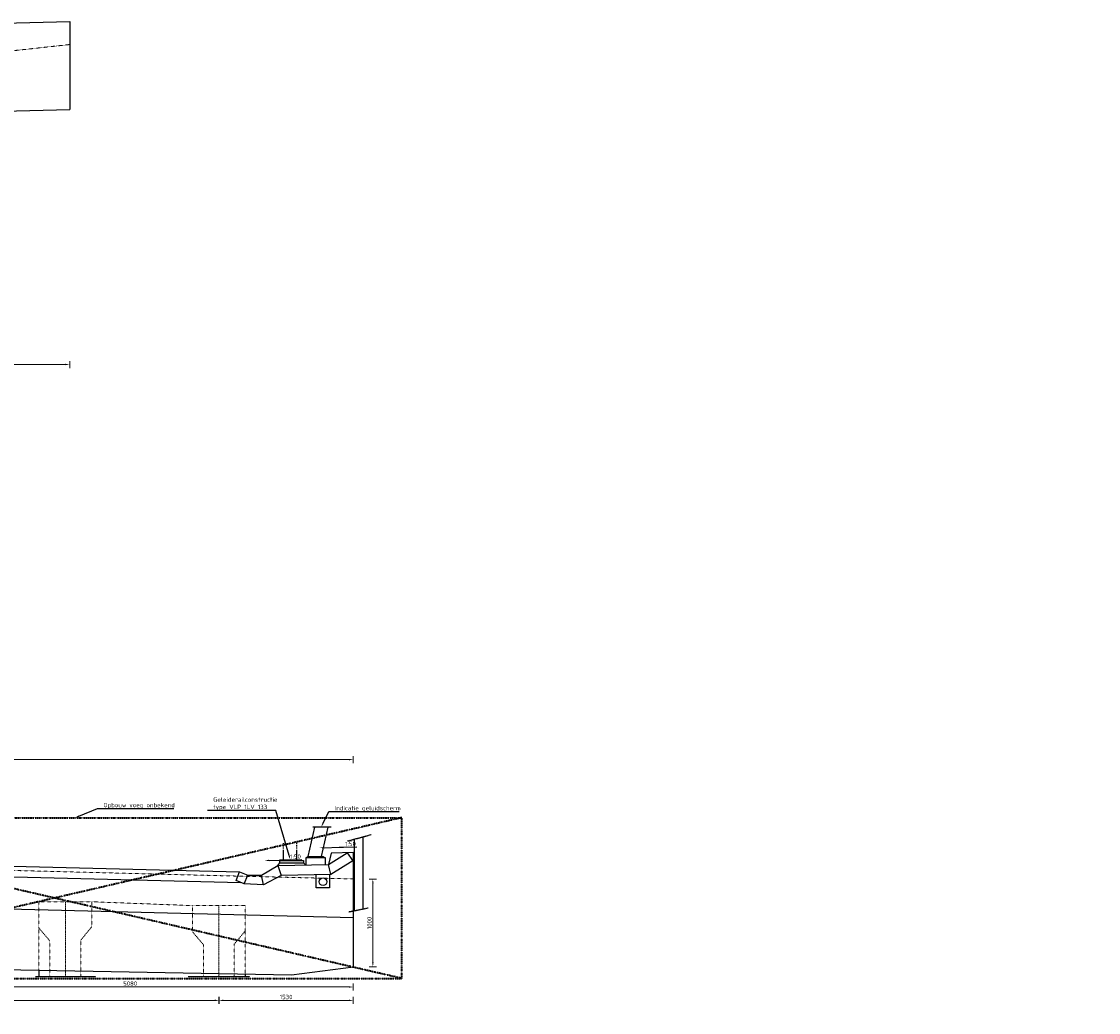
# Model space of a CAD drawing. Header units: millimetres. Extents: x -8028558 to 327273, y -63352 to 83293.
# Tile 96 of 195: x 120995 to 133254, y -3740 to 7539. Entities that reach past the tile are written whole.
import ezdxf
from ezdxf import colors
from ezdxf.entities.mleader import LeaderData, LeaderLine
from ezdxf.math import Vec2, Vec3

# ---------------------------------------------------------------- set-up
doc = ezdxf.new("R2010")
doc.units = ezdxf.units.MM
for name, pattern in [('AL-TEKENBLADGRENS', [11.5, 2.5, -1.5, 1, -1.5, 1, -1.5, 2.5]), ('XX-AFBREEK', [7, 4, -1, 1, -1]), ('XX-HART', [13, 4, -2, 1, -2, 4]), ('ZZ-HIDDEN-SO', [4, 2, -2])]:
    doc.linetypes.add(name, pattern=pattern)
for name, color, linetype, lineweight in [('B-CO-AM-AS_KUNSTWERK_GELUIDSWERENDEVOORZIENING-GD', 10, 'Continuous', 25), ('B-CO-BC-AFBREEKLIJN-GD', 7, 'XX-AFBREEK', 25), ('B-CO-BC-BETONVORM-GD', 90, 'Continuous', 25), ('B-CO-BC-BETONVORM-GN', 10, 'ZZ-HIDDEN-SO', 13), ('B-CO-BC-STORTNAAD-GD', 10, 'BC-STORTNAAD', 25), ('B-WE-BV-GELEIDECONSTRUCTIE_GELEIDERAIL-GD', 210, 'Continuous', 25), ('X-XX-AL-HARTLIJN-G', 7, 'XX-HART', 18), ('X-XX-AL-M', 7, 'Continuous', 18), ('X-XX-AL-TEKENBLADGRENS-G', 7, 'AL-TEKENBLADGRENS', 35), ('X-XX-AL-VERWIJZING-T25', 7, 'Continuous', 25), ('X01-XX-AL-M', 7, 'Continuous', 18)]:
    doc.layers.add(name, color=color, linetype=linetype, lineweight=lineweight)
doc.styles.add('NLCS-ISO-MM10-T25', font='NLCS-ISO.ttf', dxfattribs={"height": 25})
doc.styles.add('NLCS-ISO-MM20-T25', font='NLCS-ISO.ttf', dxfattribs={"height": 50})
doc.linetypes.add('BC-STORTNAAD', pattern='A,15,-1,[175,NLCS.SHX,S=1,R=0,X=0,Y=0],-1', length=17)
doc.dimstyles.new('NLCS-MM20-T25-PIJL_L0_H4', dxfattribs={"dimscale": 20, "dimtxt": 2.5, "dimasz": 2.5, "dimexe": 2, "dimexo": 2, "dimgap": 0.7, "dimtad": 1, "dimdec": 0, "dimzin": 0, "dimdsep": 46, "dimtxsty": 'NLCS-ISO-MM20-T25', "dimcen": 0, "dimdle": 2, "dimclrd": 256, "dimclre": 256, "dimclrt": 256, "dimadec": 4, "dimazin": 0, "dimtfac": 1, "dimtdec": 3, "dimtofl": 0, "dimtmove": 0, "dimatfit": 3, "dimfxl": 2, "dimfxlon": 1, "dimtfillclr": 256, "dimtolj": 1, "dimtzin": 0, "dimlwd": -1, "dimlwe": -1, "dimarcsym": 0})

# ---------------------------------------------------------------- blocks, each defined once
blk = doc.blocks.new('*D743')
at = {"layer": 'X-XX-AL-M', "transparency": 16777216}
for p, q in [((101728, -902), (101728, -822)), ((124772, -902), (124772, -822)), ((101778, -862), (124722, -862))]:
    blk.add_line(p, q, dxfattribs=at)
for points in [[(101778, -854), (101778, -870), (101728, -862)], [(124722, -854), (124722, -870), (124772, -862)]]:
    blk.add_solid(points, dxfattribs=at)
at = {"layer": 'X-XX-AL-M', "transparency": 16777216, "insert": (113250, -823), "char_height": 50, "attachment_point": 5, "style": 'NLCS-ISO-MM20-T25'}
blk.add_mtext('\\A1;23044', dxfattribs=at)
blk = doc.blocks.new('*D779')
at = {"layer": 'X-XX-AL-M', "transparency": 16777216}
for p, q in [((117888, -3563), (117888, -3643)), ((117938, -3603), (123195, -3603)), ((123245, -3563), (123245, -3643))]:
    blk.add_line(p, q, dxfattribs=at)
for points in [[(117938, -3594), (117938, -3611), (117888, -3603)], [(123195, -3594), (123195, -3611), (123245, -3603)]]:
    blk.add_solid(points, dxfattribs=at)
at = {"layer": 'X-XX-AL-M', "transparency": 16777216, "insert": (120567, -3564), "char_height": 50, "attachment_point": 5, "style": 'NLCS-ISO-MM20-T25'}
blk.add_mtext('\\A1;5357', dxfattribs=at)
blk = doc.blocks.new('*D822')
at = {"layer": 'X01-XX-AL-M', "transparency": 16777216}
for p, q in [((124954, -2221), (125034, -2221)), ((124994, -2271), (124994, -3171)), ((124954, -3221), (125034, -3221))]:
    blk.add_line(p, q, dxfattribs=at)
for points in [[(124986, -2271), (125003, -2271), (124994, -2221)], [(124986, -3171), (125003, -3171), (124994, -3221)]]:
    blk.add_solid(points, dxfattribs=at)
at = {"layer": 'X01-XX-AL-M', "transparency": 16777216, "insert": (124955, -2721), "char_height": 50, "attachment_point": 5, "rotation": 90, "style": 'NLCS-ISO-MM20-T25'}
blk.add_mtext('\\A1;1000', dxfattribs=at)
blk = doc.blocks.new('*D1409')
at = {"layer": 'X-XX-AL-M', "transparency": 16777216}
for p, q in [((119692, -3410), (119692, -3490)), ((124772, -3410), (124772, -3490)), ((119742, -3450), (124722, -3450))]:
    blk.add_line(p, q, dxfattribs=at)
for points in [[(119742, -3442), (119742, -3459), (119692, -3450)], [(124722, -3442), (124722, -3459), (124772, -3450)]]:
    blk.add_solid(points, dxfattribs=at)
at = {"layer": 'X-XX-AL-M', "transparency": 16777216, "insert": (122232, -3411), "char_height": 50, "attachment_point": 5, "style": 'NLCS-ISO-MM20-T25'}
blk.add_mtext('\\A1;5080', dxfattribs=at)
blk = doc.blocks.new('*D1570')
at = {"layer": 'X-XX-AL-M', "transparency": 16777216}
for p, q in [((118499, 3675), (118499, 3595)), ((118549, 3635), (121494, 3635)), ((121544, 3675), (121544, 3595))]:
    blk.add_line(p, q, dxfattribs=at)
for points in [[(118549, 3644), (118549, 3627), (118499, 3635)], [(121494, 3644), (121494, 3627), (121544, 3635)]]:
    blk.add_solid(points, dxfattribs=at)
at = {"layer": 'X-XX-AL-M', "transparency": 16777216, "insert": (120021, 3674), "char_height": 50, "attachment_point": 5, "style": 'NLCS-ISO-MM20-T25'}
blk.add_mtext('\\A1;3045', dxfattribs=at)
blk = doc.blocks.new('*D2079')
at = {"layer": 'X-XX-AL-M', "transparency": 16777216}
for p, q in [((123242, -3563), (123242, -3643)), ((123292, -3603), (124722, -3603)), ((124772, -3563), (124772, -3643))]:
    blk.add_line(p, q, dxfattribs=at)
for points in [[(123292, -3594), (123292, -3611), (123242, -3603)], [(124722, -3594), (124722, -3611), (124772, -3603)]]:
    blk.add_solid(points, dxfattribs=at)
at = {"layer": 'X-XX-AL-M', "transparency": 16777216, "insert": (124007, -3564), "char_height": 50, "attachment_point": 5, "style": 'NLCS-ISO-MM20-T25'}
blk.add_mtext('\\A1;1530', dxfattribs=at)
blk = doc.blocks.new('geleiderail')
at = {"layer": 'B-CO-BC-BETONVORM-GD', "flags": 128}
for points in [[(123979, -1822), (123979, -1812)], [(123979, -1842), (123979, -1832)], [(124129, -1822), (124129, -1812)], [(124129, -1842), (124129, -1832)], [(123979, -1862), (123979, -1852)], [(123979, -1882), (123979, -1872)], [(123979, -2001), (123979, -1892)], [(124129, -1862), (124129, -1852)], [(124129, -1882), (124129, -1872)], [(124129, -2001), (124129, -1892)], [(123912, -2067), (123935, -2036)], [(123934, -2011), (123934, -2001), (124174, -2001), (124174, -2011)], [(123934, -2036), (123934, -2011), (124204, -2011), (124204, -2036)], [(123934, -2036), (124204, -2036)], [(124204, -2036), (124229, -2060)]]:
    blk.add_lwpolyline(points, dxfattribs=at)

msp = doc.modelspace()

# ---------------------------------------------------------------- linework, layer by layer
at = {"layer": 'B-CO-AM-AS_KUNSTWERK_GELUIDSWERENDEVOORZIENING-GD', "flags": 128}
for points in [[(124259.4, -1965.1), (124332.5, -1629.7)], [(124410.5, -1965.1), (124483.7, -1629.7)], [(124234.5, -2060.2), (124234.5, -1975.1), (124452.7, -1975.1), (124452.7, -2055.8)], [(124250.9, -1975.1), (124250.9, -1965.1), (124430.9, -1965.1), (124430.9, -1975.1)]]:
    msp.add_lwpolyline(points, dxfattribs=at)
at = {"layer": 'B-CO-BC-AFBREEKLIJN-GD', "flags": 128}
for points in [[(124519.6, -1629.7), (124311.7, -1629.7)], [(124706.4, -1788.6), (124975, -1715.4)], [(124721, -2593.8), (124940.8, -2549.9)], [(121155.4, -3329.1), (121840.1, -3329.1)], [(122892.7, -3329.1), (123594.1, -3329.1)]]:
    msp.add_lwpolyline(points, dxfattribs=at)
at = {"layer": 'B-CO-BC-BETONVORM-GD', "flags": 128}
for points in [[(100653.9, 7016.7), (121543.9, 7538.9)], [(121543.9, 7538.9), (121543.9, 6538.9)], [(118498.9, 6462.8), (121543.9, 6538.9)], [(104657.8, -1669), (123477.4, -2139.5)], [(103891.9, -1769.9), (123489.7, -2259.9)], [(124772.4, -3220.7), (124772.4, -1920)], [(117904.2, -3198.6), (124069.3, -3310.3), (124772.4, -3220.7)], [(121193.9, -3257.4), (121193.9, -3329.1)], [(123542.4, -3300.7), (123542.4, -3329.1)]]:
    msp.add_lwpolyline(points, dxfattribs=at)
at = {"layer": 'B-CO-BC-BETONVORM-GD', "ltscale": 500, "flags": 128}
for points in [[(124781.8, -1768.1), (124781.8, -2581.7)], [(124881.8, -1740.8), (124881.8, -2561.3)], [(124489.7, -2055.1), (124703.1, -1921.4)], [(124519.7, -1925.1), (124489.7, -2055.1)], [(124772.4, -1920), (124519.7, -1925.1)], [(124703.1, -1921.4), (124765.4, -2014.9)], [(123725.6, -2177.1), (123912.2, -2066.6)], [(123912.2, -2066.6), (124489.7, -2055.1)], [(123912.2, -2066.6), (123950.3, -2182.1)], [(124517.3, -2170.7), (124489.7, -2055.1)], [(124765.4, -2014.9), (124517.3, -2170.7)], [(123437.2, -2238.6), (123477.4, -2139.5)], [(123477.4, -2139.5), (123570, -2177.1)], [(123529.9, -2276.2), (123570, -2177.1)], [(123570, -2177.1), (123725.6, -2177.1)], [(123749, -2285.7), (123725.6, -2177.1)], [(123950.3, -2182.1), (123749, -2285.7)], [(124517.3, -2170.7), (123949.6, -2182.4)], [(124349.6, -2321.1), (124349.6, -2174.2)], [(124499.6, -2171.1), (124499.6, -2321.1)], [(123529.9, -2276.2), (123437.2, -2238.6)], [(123749, -2285.7), (123529.9, -2276.2)], [(124499.6, -2321.1), (124349.6, -2321.1)]]:
    msp.add_lwpolyline(points, dxfattribs=at)
at = {"layer": 'B-CO-BC-BETONVORM-GD', "ltscale": 500}
msp.add_circle((124426.8, -2252.8), 43.4, dxfattribs=at)
at = {"layer": 'B-CO-BC-BETONVORM-GN', "flags": 128}
msp.add_lwpolyline([(118498.9, 6462.4), (118498.9, 6858, -0.4069116), (118598.9, 6955.5), (121543.9, 7277.1)], format="xyb", dxfattribs=at)
for points in [[(104626.1, -1717), (124772.4, -2220.7)], [(121318.9, -3329.1), (121318.9, -2926.8), (121193.9, -2779.9), (121193.9, -2479.9), (121793.9, -2479.9), (121793.9, -2764.9), (121668.9, -2918), (121668.9, -3329.1)], [(121793.9, -2479.9), (122942.4, -2523.7)], [(123067.4, -3329.1), (123067.4, -2970.5), (122942.4, -2823.7), (122942.4, -2523.7), (123542.4, -2523.7), (123542.4, -2808.7), (123417.4, -2961.8), (123417.4, -3329.1)], [(121193.9, -3257.4), (121193.9, -2779.9)], [(123542.4, -3300.7), (123542.4, -2808.7)]]:
    msp.add_lwpolyline(points, dxfattribs=at)
at = {"layer": 'B-CO-BC-STORTNAAD-GD', "flags": 128}
msp.add_lwpolyline([(104362.2, -2147.2), (124772.4, -2658)], dxfattribs=at)
at = {"layer": 'X-XX-AL-HARTLIJN-G', "flags": 128}
for points in [[(121493.9, -2479.9), (121493.9, -3329.1)], [(123242.4, -2523.7), (123242.4, -3329.1)]]:
    msp.add_lwpolyline(points, dxfattribs=at)
at = {"layer": 'X-XX-AL-TEKENBLADGRENS-G', "flags": 128}
msp.add_lwpolyline([(125323.9, -1523.1), (117416.9, -3352.7), (125323.9, -3352.7), (117416.9, -1523.1)], close=True, dxfattribs=at)
msp.add_lwpolyline([(125323.9, -3352.7), (125323.9, -1523.1)], dxfattribs=at)

# ---------------------------------------------------------------- block references
at = {"layer": 'B-WE-BV-GELEIDECONSTRUCTIE_GELEIDERAIL-GD'}
msp.add_blockref('geleiderail', (0, 0), dxfattribs=at)

# ---------------------------------------------------------------- dimensions: what is measured, and where the dimension line sits
at = {"layer": 'X-XX-AL-M'}
for base, p1, p2, picture, middle in [((121543.9, 3635.4), (118498.9, 4712.3), (121543.9, 6538.9), '*D1570', (120021.4, 3674.4)), ((124772.4, -861.9), (101728.2, -1507.1), (124772.4, -1958.2), '*D743', (113250.3, -822.9)), ((124772.4, -3602.8), (123242.4, -2133.7), (124772.4, -2171.8), '*D2079', (124007.4, -3563.8)), ((124772.4, -3450.3), (119692.4, -3044.8), (124772.4, -3171.8), '*D1409', (122232.4, -3411.3)), ((123245.3992, -3602.8015), (117887.9274, -3302.922), (123245.3992, -3302.922), '*D779', (120566.6633, -3563.8015))]:
    dim = msp.add_linear_dim(base=base, p1=p1, p2=p2, dimstyle='NLCS-MM20-T25-PIJL_L0_H4', dxfattribs=at)
    dim.commit()
    dim.dimension.update_dxf_attribs({"geometry": picture, "text_midpoint": middle})
at = {"layer": 'X01-XX-AL-M'}
dim = msp.add_linear_dim(base=(124994.2, -3220.7), p1=(124768.4, -2220.6), p2=(124768.4, -3220.7), angle=90, dimstyle='NLCS-MM20-T25-PIJL_L0_H4', dxfattribs=at)
dim.commit()
dim.dimension.update_dxf_attribs({"geometry": '*D822', "text_midpoint": (124955.2, -2720.7)})

# ---------------------------------------------------------------- leaders
at = {"layer": 'X-XX-AL-VERWIJZING-T25'}
ml = msp.add_multileader_mtext('Standard', dxfattribs=at)
ml.set_content('Merk B', color=256, style='NLCS-ISO-MM10-T25')
ml.set_leader_properties(color=256, linetype='ByLayer', lineweight=-1)
ml.build(insert=Vec2(0, 0))
ml.multileader.update_dxf_attribs({"text_left_attachment_type": 5, "text_right_attachment_type": 5, "dogleg_length": 25, "arrow_head_size": 25})
ctx = ml.context
ctx.base_point, ctx.char_height, ctx.arrow_head_size, ctx.landing_gap_size, ctx.plane_origin = Vec3(137517.8, -36029.7), 25, 25, 9, Vec3(137783.2, -36013.1)
ctx.left_attachment, ctx.right_attachment = 5, 5
notes = []
notes.append((ctx, [(0, (0, 0, 0), (0, 0), (1, 0), 1, [])]))
ctx.mtext.insert, ctx.mtext.flow_direction = Vec3(137526.8, -35999.7), 5
ml = msp.add_multileader_mtext('Standard', dxfattribs=at)
ml.set_content('Geleiderailconstructie\\Ptype VLP 1LV 133 ', color=256, style='NLCS-ISO-MM20-T25')
ml.set_leader_properties(color=256, linetype='ByLayer', lineweight=-1)
ml.build(insert=Vec2(0, 0))
ml.multileader.update_dxf_attribs({"text_left_attachment_type": 5, "text_right_attachment_type": 5, "dogleg_length": 50, "arrow_head_size": 50})
ctx = ml.context
ctx.base_point, ctx.char_height, ctx.arrow_head_size, ctx.landing_gap_size, ctx.plane_origin = Vec3(123159.2, -1440.8), 50, 50, 18, Vec3(124054.3, -2001)
ctx.left_attachment, ctx.right_attachment = 5, 5
notes.append((ctx, [(1, (1, 1, 0), (123890.2, -1440.8), (-1, 0), 50, [(0, [(124054.3, -2001)], 0, [])])]))
ctx.mtext.insert, ctx.mtext.flow_direction = Vec3(123177.2, -1292.4), 5
ml = msp.add_multileader_mtext('Standard', dxfattribs=at)
ml.set_content('Opbouw voeg onbekend ', color=256, style='NLCS-ISO-MM20-T25')
ml.set_leader_properties(color=256, linetype='ByLayer', lineweight=-1)
ml.build(insert=Vec2(0, 0))
ml.multileader.update_dxf_attribs({"text_left_attachment_type": 5, "text_right_attachment_type": 5, "dogleg_length": 50, "arrow_head_size": 50})
ctx = ml.context
ctx.base_point, ctx.char_height, ctx.arrow_head_size, ctx.landing_gap_size, ctx.plane_origin = Vec3(121909, -1419.4), 50, 50, 18, Vec3(121399.6, -1613.3)
ctx.left_attachment, ctx.right_attachment = 5, 5
notes.append((ctx, [(0, (1, 1, 0), (121859, -1419.4), (1, 0), 50, [(0, [(121602.3, -1523.1)], 0, [])])]))
ctx.mtext.insert, ctx.mtext.flow_direction = Vec3(121927, -1354.4), 5
ml = msp.add_multileader_mtext('Standard', dxfattribs=at)
ml.set_content('Indicatie geluidscherm', color=256, style='NLCS-ISO-MM20-T25')
ml.set_leader_properties(color=256, linetype='ByLayer', lineweight=-1)
ml.build(insert=Vec2(0, 0))
ml.multileader.update_dxf_attribs({"text_left_attachment_type": 5, "text_right_attachment_type": 5, "dogleg_length": 50, "arrow_head_size": 50})
ctx = ml.context
ctx.base_point, ctx.char_height, ctx.arrow_head_size, ctx.landing_gap_size, ctx.plane_origin = Vec3(124542.2, -1453.9), 50, 50, 18, Vec3(124405.7, -1629.7)
ctx.left_attachment, ctx.right_attachment = 5, 5
notes.append((ctx, [(0, (1, 1, 0), (124492.2, -1453.9), (1, 0), 50, [(0, [(124405.7, -1629.7)], 0, [])])]))
ctx.mtext.insert, ctx.mtext.flow_direction = Vec3(124560.2, -1388.9), 5
ml = msp.add_multileader_mtext('Standard', dxfattribs=at)
ml.set_content('1:50', color=256, style='NLCS-ISO-MM20-T25')
ml.set_leader_properties(color=256, linetype='ByLayer', lineweight=-1)
ml.build(insert=Vec2(0, 0))
ml.multileader.update_dxf_attribs({"text_left_attachment_type": 5, "text_right_attachment_type": 5, "dogleg_length": 50, "arrow_head_size": 50})
ctx = ml.context
ctx.base_point, ctx.char_height, ctx.arrow_head_size, ctx.landing_gap_size, ctx.plane_origin, ctx.plane_x_axis, ctx.plane_y_axis = Vec3(124660, -1858.6), 50, 50, 18, Vec3(124147.5, -1872.7), Vec3(0.9996241, 0.0274172), Vec3(-0.0274172, 0.9996241)
ctx.left_attachment, ctx.right_attachment = 5, 5
notes.append((ctx, [(0, (1, 1, 0), (124610, -1860), (0.9996241, 0.0274172), 50, [(0, [(124388.5, -1866.1)], 0, [])])]))
ctx.mtext.insert, ctx.mtext.text_direction, ctx.mtext.rotation, ctx.mtext.flow_direction = Vec3(124676.3, -1798.1), Vec3(0.9996241, 0.0274172), 0.0274206, 5
ml = msp.add_multileader_mtext('Standard', dxfattribs=at)
ml.set_content('1:50', color=256, style='NLCS-ISO-MM20-T25')
ml.set_leader_properties(color=256, linetype='ByLayer', lineweight=-1)
ml.build(insert=Vec2(0, 0))
ml.multileader.update_dxf_attribs({"text_left_attachment_type": 5, "text_right_attachment_type": 5, "dogleg_length": 50, "arrow_head_size": 50})
ctx = ml.context
ctx.base_point, ctx.char_height, ctx.arrow_head_size, ctx.landing_gap_size, ctx.plane_origin, ctx.plane_x_axis, ctx.plane_y_axis = Vec3(124033.8, -2003.7), 50, 50, 18, Vec3(123521.3, -2017.7), Vec3(0.9996241, 0.0274172), Vec3(-0.0274172, 0.9996241)
ctx.left_attachment, ctx.right_attachment = 5, 5
notes.append((ctx, [(0, (1, 1, 0), (123983.8, -2005.1), (0.9996241, 0.0274172), 50, [(0, [(123762.3, -2011.1)], 0, [])])]))
ctx.mtext.insert, ctx.mtext.text_direction, ctx.mtext.rotation, ctx.mtext.flow_direction = Vec3(124050.2, -1943.2), Vec3(0.9996241, 0.0274172), 0.0274206, 5
for ctx, leaders in notes:
    for number, flags, end, landing, length, lines in leaders:
        leader = LeaderData()
        leader.index, (leader.has_last_leader_line, leader.has_dogleg_vector, leader.attachment_direction) = number, flags
        leader.last_leader_point, leader.dogleg_vector, leader.dogleg_length = Vec3(end), Vec3(landing), length
        for number, points, colour, breaks in lines:
            line = LeaderLine()
            line.index, line.vertices, line.color, line.breaks = number, Vec3.list(points), colors.encode_raw_color(colour), breaks
            leader.lines.append(line)
        ctx.leaders.append(leader)

doc.saveas('drawing.dxf')
